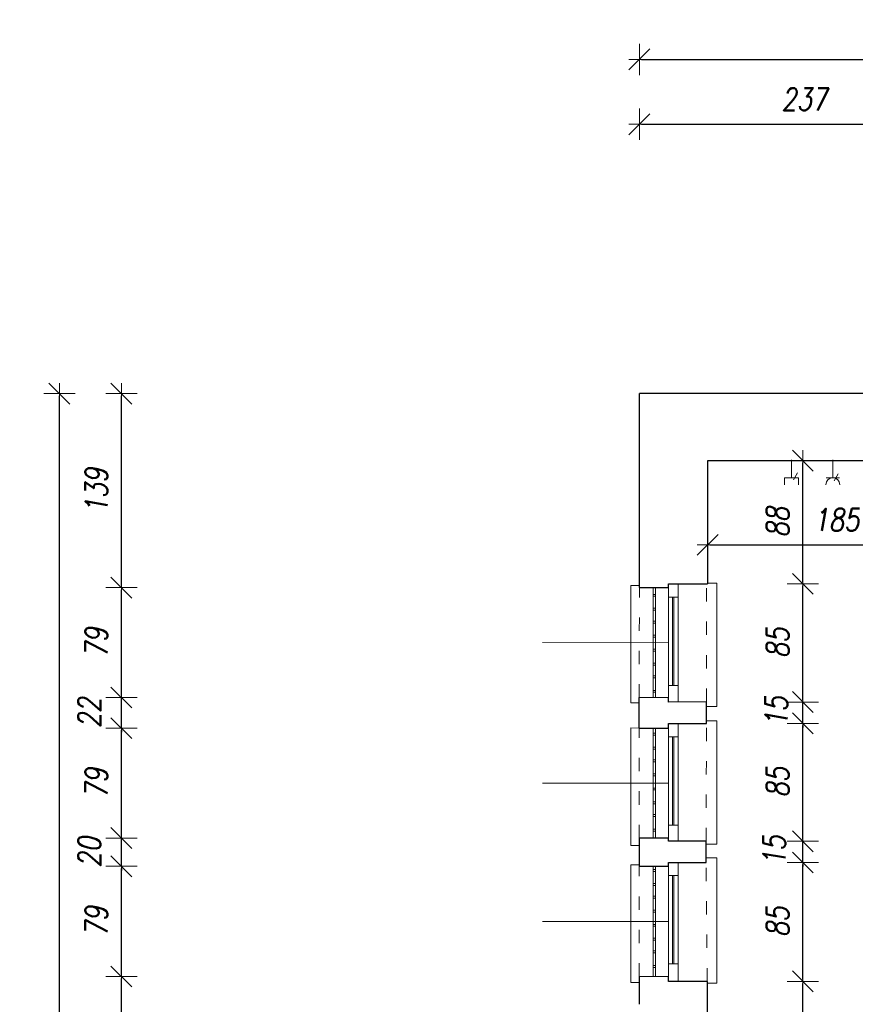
# Model space of a CAD drawing. Header units: millimetres. Extents: x -60479 to 14193, y -32440 to 949.
# Tile 24 of 68: x -60479 to -54476, y -6127 to 949. Entities that reach past the tile are written whole.
import ezdxf

# ---------------------------------------------------------------- set-up
doc = ezdxf.new("R2010")
doc.units = ezdxf.units.MM
doc.header["$LTSCALE"] = 8
doc.linetypes.add('ACAD_ISO03W100', pattern=[30, 12, -18])
doc.layers.get('Defpoints').update_dxf_attribs({"lineweight": 0})
for name, color, linetype, lineweight in [('A_DIMEN', 7, 'Continuous', 0), ('instalacje', 6, 'Continuous', 0), ('parter_dzwi i okna', 3, 'Continuous', 0), ('parter_kraty', 8, 'Continuous', 0), ('parter_parapet', 6, 'Continuous', 0), ('parter_podciąg', 2, 'ACAD_ISO03W100', 0), ('parter_rzut', 7, 'Continuous', 30), ('RZUT_wymiarowanie', 2, 'Continuous', 0), ('wymiarowanie', 4, 'Continuous', 0)]:
    doc.layers.add(name, color=color, linetype=linetype, lineweight=lineweight)
doc.styles.add('ROMANS1', font='romans.shx', dxfattribs={"width": 0.8, "oblique": 10})
doc.dimstyles.new('NARCH100', dxfattribs={"dimscale": 100, "dimtxt": 1.6, "dimasz": 0.15, "dimexe": 0, "dimexo": 0, "dimgap": 1, "dimtad": 1, "dimdec": 0, "dimlfac": 0.1, "dimrnd": 1, "dimdsep": 46, "dimtxsty": 'ROMANS1', "dimblk": 'wym', "dimcen": -1.5, "dimse1": 1, "dimse2": 1, "dimclrd": 4, "dimclre": 4, "dimclrt": 3, "dimadec": 0, "dimazin": 0, "dimtfac": 0.04, "dimtdec": 0, "dimtmove": 2, "dimatfit": 3, "dimldrblk": 'wym', "dimfxl": 0, "dimtolj": 1, "dimarcsym": 0})

# ---------------------------------------------------------------- blocks, each defined once
blk = doc.blocks.new('wym')
at = {"layer": 'A_DIMEN', "color": 4, "ltscale": 100}
for p, q in [((-5, -5), (5, 5)), ((0, -7.5), (0, 7.5)), ((-5, 0), (5, 0))]:
    blk.add_line(p, q, dxfattribs=at)
blk = doc.blocks.new('*D12')
at = {"layer": 'Defpoints', "color": 0, "transparency": 16777216}
for p in [(-53656.2, 197.8), (-56027, -1738.3), (-53656.2, -1738.3)]:
    blk.add_point(p, dxfattribs=at)
at = {"layer": 'RZUT_wymiarowanie', "color": 4, "lineweight": -2, "transparency": 16777216}
blk.add_line((-56012, 197.8), (-53671.2, 197.8), dxfattribs=at)
at = {"layer": 'RZUT_wymiarowanie', "color": 4, "lineweight": -2, "transparency": 16777216, "xscale": 15, "yscale": 15, "zscale": 15, "rotation": 179.9999999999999}
blk.add_blockref('wym', (-56027, 197.8), dxfattribs=at)
at = {"layer": 'RZUT_wymiarowanie', "color": 4, "lineweight": -2, "transparency": 16777216, "xscale": 15, "yscale": 15, "zscale": 15}
blk.add_blockref('wym', (-53656.2, 197.8), dxfattribs=at)
at = {"layer": 'RZUT_wymiarowanie', "color": 3, "transparency": 16777216, "insert": (-54841.6, 377.8), "char_height": 160, "attachment_point": 5, "style": 'ROMANS1'}
blk.add_mtext('\\A1;237', dxfattribs=at)
blk = doc.blocks.new('*D119')
at = {"layer": 'Defpoints', "color": 0, "transparency": 16777216}
for p in [(-1456.7, 664.3), (-1456.7, -1693.8), (-56027, -1738.3)]:
    blk.add_point(p, dxfattribs=at)
at = {"layer": 'RZUT_wymiarowanie', "color": 4, "lineweight": -2, "transparency": 16777216}
blk.add_line((-56012, 664.3), (-1471.7, 664.3), dxfattribs=at)
at = {"layer": 'RZUT_wymiarowanie', "color": 4, "lineweight": -2, "transparency": 16777216, "xscale": 15, "yscale": 15, "zscale": 15, "rotation": 179.9999999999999}
blk.add_blockref('wym', (-56027, 664.3), dxfattribs=at)
at = {"layer": 'RZUT_wymiarowanie', "color": 4, "lineweight": -2, "transparency": 16777216, "xscale": 15, "yscale": 15, "zscale": 15}
blk.add_blockref('wym', (-1456.7, 664.3), dxfattribs=at)
at = {"layer": 'RZUT_wymiarowanie', "color": 3, "transparency": 16777216, "insert": (-28741.9, 844.3), "char_height": 160, "attachment_point": 5, "style": 'ROMANS1'}
blk.add_mtext('\\A1;5457', dxfattribs=at)
blk = doc.blocks.new('*D140')
at = {"layer": 'Defpoints', "color": 0, "transparency": 16777216}
for p in [(-59748.6, -5927.1), (-56028.2, -5927.1), (-56028.2, -8118.7, 56045.2)]:
    blk.add_point(p, dxfattribs=at)
at = {"layer": 'RZUT_wymiarowanie', "color": 4, "lineweight": -2, "transparency": 16777216}
blk.add_line((-59748.6, -8103.7), (-59748.6, -5942.1), dxfattribs=at)
at = {"layer": 'RZUT_wymiarowanie', "color": 4, "lineweight": -2, "transparency": 16777216, "xscale": 15, "yscale": 15, "zscale": 15}
for p, rotation in [((-59748.6, -5927.1), 90), ((-59748.6, -8118.7), 270)]:
    blk.add_blockref('wym', p, dxfattribs=dict(at, rotation=rotation))
at = {"layer": 'RZUT_wymiarowanie', "color": 3, "transparency": 16777216, "insert": (-59928.6, -7022.9), "char_height": 160, "attachment_point": 5, "rotation": 90, "style": 'ROMANS1'}
blk.add_mtext('\\A1;219', dxfattribs=at)
blk = doc.blocks.new('*D141')
at = {"layer": 'Defpoints', "color": 0, "transparency": 16777216}
for p in [(-59748.6, -5135.3), (-56028.2, -5135.3), (-56028.2, -5927.1)]:
    blk.add_point(p, dxfattribs=at)
at = {"layer": 'RZUT_wymiarowanie', "color": 4, "lineweight": -2, "transparency": 16777216}
blk.add_line((-59748.6, -5912.1), (-59748.6, -5150.3), dxfattribs=at)
at = {"layer": 'RZUT_wymiarowanie', "color": 4, "lineweight": -2, "transparency": 16777216, "xscale": 15, "yscale": 15, "zscale": 15}
for p, rotation in [((-59748.6, -5135.3), 90), ((-59748.6, -5927.1), 270)]:
    blk.add_blockref('wym', p, dxfattribs=dict(at, rotation=rotation))
at = {"layer": 'RZUT_wymiarowanie', "color": 3, "transparency": 16777216, "insert": (-59928.6, -5531.2), "char_height": 160, "attachment_point": 5, "rotation": 90, "style": 'ROMANS1'}
blk.add_mtext('\\A1;79', dxfattribs=at)
blk = doc.blocks.new('*D142')
at = {"layer": 'Defpoints', "color": 0, "transparency": 16777216}
for p in [(-59748.6, -4932.2), (-56028.2, -4932.2), (-56028.2, -5135.3)]:
    blk.add_point(p, dxfattribs=at)
at = {"layer": 'RZUT_wymiarowanie', "color": 4, "lineweight": -2, "transparency": 16777216}
for p, q in [((-59748.6, -4917.2), (-59748.6, -4902.2)), ((-59748.6, -5135.3), (-59748.6, -4932.2)), ((-59748.6, -5150.3), (-59748.6, -5165.3))]:
    blk.add_line(p, q, dxfattribs=at)
at = {"layer": 'RZUT_wymiarowanie', "color": 4, "lineweight": -2, "transparency": 16777216, "xscale": 15, "yscale": 15, "zscale": 15}
for p, rotation in [((-59748.6, -4932.2), 270), ((-59748.6, -5135.3), 90)]:
    blk.add_blockref('wym', p, dxfattribs=dict(at, rotation=rotation))
at = {"layer": 'RZUT_wymiarowanie', "color": 3, "transparency": 16777216, "insert": (-59978.6, -5033.7), "char_height": 160, "attachment_point": 5, "rotation": 90, "style": 'ROMANS1'}
blk.add_mtext('\\A1;20', dxfattribs=at)
blk = doc.blocks.new('*D143')
at = {"layer": 'Defpoints', "color": 0, "transparency": 16777216}
for p in [(-59748.6, -4142), (-56028.2, -4142), (-56028.2, -4932.2)]:
    blk.add_point(p, dxfattribs=at)
at = {"layer": 'RZUT_wymiarowanie', "color": 4, "lineweight": -2, "transparency": 16777216}
blk.add_line((-59748.6, -4917.2), (-59748.6, -4157), dxfattribs=at)
at = {"layer": 'RZUT_wymiarowanie', "color": 4, "lineweight": -2, "transparency": 16777216, "xscale": 15, "yscale": 15, "zscale": 15}
for p, rotation in [((-59748.6, -4142), 90), ((-59748.6, -4932.2), 270)]:
    blk.add_blockref('wym', p, dxfattribs=dict(at, rotation=rotation))
at = {"layer": 'RZUT_wymiarowanie', "color": 3, "transparency": 16777216, "insert": (-59928.6, -4537.1), "char_height": 160, "attachment_point": 5, "rotation": 90, "style": 'ROMANS1'}
blk.add_mtext('\\A1;79', dxfattribs=at)
blk = doc.blocks.new('*D144')
at = {"layer": 'Defpoints', "color": 0, "transparency": 16777216}
for p in [(-59748.6, -3922.1), (-56028.2, -3922.1), (-56028.2, -4142)]:
    blk.add_point(p, dxfattribs=at)
at = {"layer": 'RZUT_wymiarowanie', "color": 4, "lineweight": -2, "transparency": 16777216}
for p, q in [((-59748.6, -3907.1), (-59748.6, -3892.1)), ((-59748.6, -4142), (-59748.6, -3922.1)), ((-59748.6, -4157), (-59748.6, -4172))]:
    blk.add_line(p, q, dxfattribs=at)
at = {"layer": 'RZUT_wymiarowanie', "color": 4, "lineweight": -2, "transparency": 16777216, "xscale": 15, "yscale": 15, "zscale": 15}
for p, rotation in [((-59748.6, -3922.1), 270), ((-59748.6, -4142), 90)]:
    blk.add_blockref('wym', p, dxfattribs=dict(at, rotation=rotation))
at = {"layer": 'RZUT_wymiarowanie', "color": 3, "transparency": 16777216, "insert": (-59978.6, -4032), "char_height": 160, "attachment_point": 5, "rotation": 90, "style": 'ROMANS1'}
blk.add_mtext('\\A1;22', dxfattribs=at)
blk = doc.blocks.new('*D145')
at = {"layer": 'Defpoints', "color": 0, "transparency": 16777216}
for p in [(-59748.6, -3132.5), (-56027, -3132.5), (-56028.2, -3922.1)]:
    blk.add_point(p, dxfattribs=at)
at = {"layer": 'RZUT_wymiarowanie', "color": 4, "lineweight": -2, "transparency": 16777216}
blk.add_line((-59748.6, -3907.1), (-59748.6, -3147.5), dxfattribs=at)
at = {"layer": 'RZUT_wymiarowanie', "color": 4, "lineweight": -2, "transparency": 16777216, "xscale": 15, "yscale": 15, "zscale": 15}
for p, rotation in [((-59748.6, -3132.5), 90), ((-59748.6, -3922.1), 270)]:
    blk.add_blockref('wym', p, dxfattribs=dict(at, rotation=rotation))
at = {"layer": 'RZUT_wymiarowanie', "color": 3, "transparency": 16777216, "insert": (-59928.6, -3527.3), "char_height": 160, "attachment_point": 5, "rotation": 90, "style": 'ROMANS1'}
blk.add_mtext('\\A1;79', dxfattribs=at)
blk = doc.blocks.new('*D146')
at = {"layer": 'Defpoints', "color": 0, "transparency": 16777216}
for p in [(-59748.6, -1738.3), (-56027, -1738.3), (-56027, -3132.5)]:
    blk.add_point(p, dxfattribs=at)
at = {"layer": 'RZUT_wymiarowanie', "color": 4, "lineweight": -2, "transparency": 16777216}
blk.add_line((-59748.6, -3117.5), (-59748.6, -1753.3), dxfattribs=at)
at = {"layer": 'RZUT_wymiarowanie', "color": 4, "lineweight": -2, "transparency": 16777216, "xscale": 15, "yscale": 15, "zscale": 15}
for p, rotation in [((-59748.6, -1738.3), 90), ((-59748.6, -3132.5), 270)]:
    blk.add_blockref('wym', p, dxfattribs=dict(at, rotation=rotation))
at = {"layer": 'RZUT_wymiarowanie', "color": 3, "transparency": 16777216, "insert": (-59928.6, -2435.4), "char_height": 160, "attachment_point": 5, "rotation": 90, "style": 'ROMANS1'}
blk.add_mtext('\\A1;139', dxfattribs=at)
blk = doc.blocks.new('*D147')
at = {"layer": 'Defpoints', "color": 0, "transparency": 16777216}
for p in [(-60194.2, -1738.3), (-56057.1, -1738.3), (-56057.1, -26261.6)]:
    blk.add_point(p, dxfattribs=at)
at = {"layer": 'RZUT_wymiarowanie', "color": 4, "lineweight": -2, "transparency": 16777216}
blk.add_line((-60194.2, -26246.6), (-60194.2, -1753.3), dxfattribs=at)
at = {"layer": 'RZUT_wymiarowanie', "color": 4, "lineweight": -2, "transparency": 16777216, "xscale": 15, "yscale": 15, "zscale": 15}
for p, rotation in [((-60194.2, -1738.3), 90), ((-60194.2, -26261.6), 270)]:
    blk.add_blockref('wym', p, dxfattribs=dict(at, rotation=rotation))
at = {"layer": 'RZUT_wymiarowanie', "color": 3, "transparency": 16777216, "insert": (-60374.2, -13999.9), "char_height": 160, "attachment_point": 5, "rotation": 90, "style": 'ROMANS1'}
blk.add_mtext('\\A1;2452', dxfattribs=at)
blk = doc.blocks.new('*D409')
at = {"layer": 'Defpoints', "color": 0, "transparency": 16777216}
for p in [(-55536.8, -2220.1), (-53684.8, -2220.1), (-53684.8, -2824.7)]:
    blk.add_point(p, dxfattribs=at)
at = {"layer": 'instalacje', "color": 4, "lineweight": -2, "transparency": 16777216}
blk.add_line((-55521.8, -2824.7), (-53699.8, -2824.7), dxfattribs=at)
at = {"layer": 'instalacje', "color": 4, "lineweight": -2, "transparency": 16777216, "xscale": 15, "yscale": 15, "zscale": 15, "rotation": 179.9999999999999}
blk.add_blockref('wym', (-55536.8, -2824.7), dxfattribs=at)
at = {"layer": 'instalacje', "color": 4, "lineweight": -2, "transparency": 16777216, "xscale": 15, "yscale": 15, "zscale": 15}
blk.add_blockref('wym', (-53684.8, -2824.7), dxfattribs=at)
at = {"layer": 'instalacje', "color": 3, "transparency": 16777216, "insert": (-54610.8, -2644.7), "char_height": 160, "attachment_point": 5, "style": 'ROMANS1'}
blk.add_mtext('\\A1;185', dxfattribs=at)
blk = doc.blocks.new('*D544')
at = {"layer": 'Defpoints', "color": 0, "transparency": 16777216}
for p in [(-55748.8, -5962), (-54853, -5962), (-55539.6, -6819.3)]:
    blk.add_point(p, dxfattribs=at)
at = {"layer": 'instalacje', "color": 4, "lineweight": -2, "transparency": 16777216}
blk.add_line((-54853, -6804.3), (-54853, -5977), dxfattribs=at)
at = {"layer": 'instalacje', "color": 4, "lineweight": -2, "transparency": 16777216, "xscale": 15, "yscale": 15, "zscale": 15}
for p, rotation in [((-54853, -5962), 90), ((-54853, -6819.3), 270)]:
    blk.add_blockref('wym', p, dxfattribs=dict(at, rotation=rotation))
at = {"layer": 'instalacje', "color": 3, "transparency": 16777216, "insert": (-55033, -6390.6), "char_height": 160, "attachment_point": 5, "rotation": 90, "style": 'ROMANS1'}
blk.add_mtext('\\A1;86', dxfattribs=at)
blk = doc.blocks.new('*D545')
at = {"layer": 'Defpoints', "color": 0, "transparency": 16777216}
for p in [(-55748.8, -5107.4), (-54853, -5107.4), (-55748.8, -5962)]:
    blk.add_point(p, dxfattribs=at)
at = {"layer": 'instalacje', "color": 4, "lineweight": -2, "transparency": 16777216}
blk.add_line((-54853, -5947), (-54853, -5122.4), dxfattribs=at)
at = {"layer": 'instalacje', "color": 4, "lineweight": -2, "transparency": 16777216, "xscale": 15, "yscale": 15, "zscale": 15}
for p, rotation in [((-54853, -5107.4), 90), ((-54853, -5962), 270)]:
    blk.add_blockref('wym', p, dxfattribs=dict(at, rotation=rotation))
at = {"layer": 'instalacje', "color": 3, "transparency": 16777216, "insert": (-55033, -5534.7), "char_height": 160, "attachment_point": 5, "rotation": 90, "style": 'ROMANS1'}
blk.add_mtext('\\A1;85', dxfattribs=at)
blk = doc.blocks.new('*D546')
at = {"layer": 'Defpoints', "color": 0, "transparency": 16777216}
for p in [(-55748.8, -4955.4), (-54853, -4955.4), (-55748.8, -5107.4)]:
    blk.add_point(p, dxfattribs=at)
at = {"layer": 'instalacje', "color": 4, "lineweight": -2, "transparency": 16777216}
for p, q in [((-54853, -4940.4), (-54853, -4925.4)), ((-54853, -5107.4), (-54853, -4955.4)), ((-54853, -5122.4), (-54853, -5137.4))]:
    blk.add_line(p, q, dxfattribs=at)
at = {"layer": 'instalacje', "color": 4, "lineweight": -2, "transparency": 16777216, "xscale": 15, "yscale": 15, "zscale": 15}
for p, rotation in [((-54853, -4955.4), 270), ((-54853, -5107.4), 90)]:
    blk.add_blockref('wym', p, dxfattribs=dict(at, rotation=rotation))
at = {"layer": 'instalacje', "color": 3, "transparency": 16777216, "insert": (-55058, -5023.5), "char_height": 160, "attachment_point": 5, "rotation": 90, "style": 'ROMANS1'}
blk.add_mtext('\\A1;15', dxfattribs=at)
blk = doc.blocks.new('*D467')
at = {"layer": 'Defpoints', "color": 0, "transparency": 16777216}
for p in [(-55748.8, -4107.8), (-54853, -4107.8), (-55748.8, -4955.4)]:
    blk.add_point(p, dxfattribs=at)
at = {"layer": 'instalacje', "color": 4, "lineweight": -2, "transparency": 16777216}
blk.add_line((-54853, -4940.4), (-54853, -4122.8), dxfattribs=at)
at = {"layer": 'instalacje', "color": 4, "lineweight": -2, "transparency": 16777216, "xscale": 15, "yscale": 15, "zscale": 15}
for p, rotation in [((-54853, -4107.8), 90), ((-54853, -4955.4), 270)]:
    blk.add_blockref('wym', p, dxfattribs=dict(at, rotation=rotation))
at = {"layer": 'instalacje', "color": 3, "transparency": 16777216, "insert": (-55033, -4531.6), "char_height": 160, "attachment_point": 5, "rotation": 90, "style": 'ROMANS1'}
blk.add_mtext('\\A1;85', dxfattribs=at)
blk = doc.blocks.new('*D468')
at = {"layer": 'Defpoints', "color": 0, "transparency": 16777216}
for p in [(-55748.8, -3954.5), (-54853, -3954.5), (-55748.8, -4107.8)]:
    blk.add_point(p, dxfattribs=at)
at = {"layer": 'instalacje', "color": 4, "lineweight": -2, "transparency": 16777216}
for p, q in [((-54853, -3939.5), (-54853, -3924.5)), ((-54853, -4107.8), (-54853, -3954.5)), ((-54853, -4122.8), (-54853, -4137.8))]:
    blk.add_line(p, q, dxfattribs=at)
at = {"layer": 'instalacje', "color": 4, "lineweight": -2, "transparency": 16777216, "xscale": 15, "yscale": 15, "zscale": 15}
for p, rotation in [((-54853, -3954.5), 270), ((-54853, -4107.8), 90)]:
    blk.add_blockref('wym', p, dxfattribs=dict(at, rotation=rotation))
at = {"layer": 'instalacje', "color": 3, "transparency": 16777216, "insert": (-55043.3, -4023.7), "char_height": 160, "attachment_point": 5, "rotation": 90, "style": 'ROMANS1'}
blk.add_mtext('\\A1;15', dxfattribs=at)
blk = doc.blocks.new('*D469')
at = {"layer": 'Defpoints', "color": 0, "transparency": 16777216}
for p in [(-55748.8, -3104.7), (-54853, -3104.7), (-55748.8, -3954.5)]:
    blk.add_point(p, dxfattribs=at)
at = {"layer": 'instalacje', "color": 4, "lineweight": -2, "transparency": 16777216}
blk.add_line((-54853, -3939.5), (-54853, -3119.7), dxfattribs=at)
at = {"layer": 'instalacje', "color": 4, "lineweight": -2, "transparency": 16777216, "xscale": 15, "yscale": 15, "zscale": 15}
for p, rotation in [((-54853, -3104.7), 90), ((-54853, -3954.5), 270)]:
    blk.add_blockref('wym', p, dxfattribs=dict(at, rotation=rotation))
at = {"layer": 'instalacje', "color": 3, "transparency": 16777216, "insert": (-55033, -3529.6), "char_height": 160, "attachment_point": 5, "rotation": 90, "style": 'ROMANS1'}
blk.add_mtext('\\A1;85', dxfattribs=at)
blk = doc.blocks.new('*D470')
at = {"layer": 'Defpoints', "color": 0, "transparency": 16777216}
for p in [(-55536.8, -2220.1), (-54853, -2220.1), (-55748.8, -3104.7)]:
    blk.add_point(p, dxfattribs=at)
at = {"layer": 'instalacje', "color": 4, "lineweight": -2, "transparency": 16777216}
blk.add_line((-54853, -3089.7), (-54853, -2235.1), dxfattribs=at)
at = {"layer": 'instalacje', "color": 4, "lineweight": -2, "transparency": 16777216, "xscale": 15, "yscale": 15, "zscale": 15}
for p, rotation in [((-54853, -2220.1), 90), ((-54853, -3104.7), 270)]:
    blk.add_blockref('wym', p, dxfattribs=dict(at, rotation=rotation))
at = {"layer": 'instalacje', "color": 3, "transparency": 16777216, "insert": (-55033, -2662.4), "char_height": 160, "attachment_point": 5, "rotation": 90, "style": 'ROMANS1'}
blk.add_mtext('\\A1;88', dxfattribs=at)

msp = doc.modelspace()

# ---------------------------------------------------------------- linework, layer by layer
at = {"layer": 'instalacje'}
for points in [[(-54933.1, -2342.4), (-54933.1, -2214.4)], [(-54636.8, -2342.4), (-54636.8, -2214.4)], [(-54920, -2358.2), (-54890.1, -2308.5)], [(-54628.1, -2364), (-54598.3, -2314.2)], [(-54983.4, -2342.4), (-54882.9, -2342.4)], [(-54983.4, -2392.6), (-54983.4, -2342.4)], [(-54882.9, -2392.6), (-54882.9, -2342.4)], [(-54588.8, -2342.4), (-54684.7, -2342.4)]]:
    msp.add_lwpolyline(points, dxfattribs=at)
msp.add_arc((-54636.8, -2392.6), 50.2, 360, 180, dxfattribs=at)
at = {"layer": 'parter_dzwi i okna'}
for points in [[(-55748.8, -3954.5), (-55748.8, -3104.7)], [(-55818.7, -3923.4), (-55818.7, -3132.5)], [(-55748.8, -3200.3), (-55818.8, -3200.3)], [(-55789, -3835.9), (-55789, -3200.3)], [(-55779.5, -3835.9), (-55779.5, -3200.3)], [(-55748.8, -3835.9), (-55818.8, -3835.9)], [(-55818.6, -4933.5), (-55818.6, -4142)], [(-55748.8, -4955.4), (-55748.8, -4107.8)], [(-55748.8, -4203.7), (-55818.8, -4203.7)], [(-55789, -4839.2), (-55789, -4203.7)], [(-55779.5, -4839.2), (-55779.5, -4203.7)], [(-55748.8, -4839.2), (-55818.8, -4839.2)], [(-55818.6, -5930.3), (-55818.6, -5135.3)], [(-55748.8, -5962), (-55748.8, -5107.4)], [(-55748.8, -5200.1), (-55818.8, -5200.1)], [(-55789, -5835.7), (-55789, -5200.1)], [(-55779.5, -5835.7), (-55779.5, -5200.1)], [(-55748.8, -5835.7), (-55818.8, -5835.7)]]:
    msp.add_lwpolyline(points, dxfattribs=at)
at = {"layer": 'parter_kraty'}
for points in [[(-55927, -3132.5), (-55927, -3922.7)], [(-55911.4, -3180.8), (-55927, -3180.8)], [(-55911.4, -3132.5), (-55911.4, -3922.8)], [(-55911.4, -3194.5), (-55927, -3194.5)], [(-55911.4, -3280.8), (-55927, -3280.8)], [(-55911.4, -3294.6), (-55927, -3294.6)], [(-55911.4, -3373.2), (-55927, -3373.2)], [(-55911.4, -3386.9), (-55927, -3386.9)], [(-55911.4, -3473.6), (-55927, -3473.6)], [(-55911.4, -3487.4), (-55927, -3487.4)], [(-55911.4, -3574.8), (-55927, -3574.8)], [(-55911.4, -3588.5), (-55927, -3588.5)], [(-55911.4, -3675), (-55927, -3675)], [(-55911.4, -3688.7), (-55927, -3688.7)], [(-55911.4, -3766.2), (-55927, -3766.2)], [(-55911.4, -3779.9), (-55927, -3779.9)], [(-55911.4, -3870.9), (-55927, -3870.9)], [(-55911.4, -3884.6), (-55927, -3884.6)], [(-55927, -4142), (-55927, -4932.8)], [(-55911.4, -4142), (-55911.4, -4932.9)], [(-55911.4, -4178.4), (-55927, -4178.4)], [(-55911.4, -4192.2), (-55927, -4192.2)], [(-55911.4, -4278.5), (-55927, -4278.5)], [(-55911.4, -4292.2), (-55927, -4292.2)], [(-55911.4, -4370.9), (-55927, -4370.9)], [(-55911.4, -4384.6), (-55927, -4384.6)], [(-55911.4, -4471.3), (-55927, -4471.3)], [(-55911.4, -4485), (-55927, -4485)], [(-55911.4, -4572.4), (-55927, -4572.4)], [(-55911.4, -4586.2), (-55927, -4586.2)], [(-55911.4, -4672.7), (-55927, -4672.7)], [(-55911.4, -4686.4), (-55927, -4686.4)], [(-55911.4, -4763.9), (-55927, -4763.9)], [(-55911.4, -4777.6), (-55927, -4777.6)], [(-55911.4, -4868.5), (-55927, -4868.5)], [(-55911.4, -4882.3), (-55927, -4882.3)], [(-55927, -5135.3), (-55927, -5928.6)], [(-55911.4, -5158.4), (-55927, -5158.4)], [(-55911.4, -5135.3), (-55911.4, -5928.9)], [(-55911.4, -5172.1), (-55927, -5172.1)], [(-55911.4, -5258.5), (-55927, -5258.5)], [(-55911.4, -5272.2), (-55927, -5272.2)], [(-55911.4, -5350.9), (-55927, -5350.9)], [(-55911.4, -5364.6), (-55927, -5364.6)], [(-55911.4, -5451.3), (-55927, -5451.3)], [(-55911.4, -5465), (-55927, -5465)], [(-55911.4, -5552.4), (-55927, -5552.4)], [(-55911.4, -5566.1), (-55927, -5566.1)], [(-55911.4, -5652.6), (-55927, -5652.6)], [(-55911.4, -5666.4), (-55927, -5666.4)], [(-55911.4, -5743.8), (-55927, -5743.8)], [(-55911.4, -5757.6), (-55927, -5757.6)], [(-55911.4, -5848.5), (-55927, -5848.5)], [(-55911.4, -5862.2), (-55927, -5862.2)]]:
    msp.add_lwpolyline(points, dxfattribs=at)
at = {"layer": 'parter_parapet'}
for points in [[(-55545, -3986.5), (-55469.5, -3986.5), (-55469.5, -3099.8), (-55536.8, -3099.9)], [(-56028.2, -3961.1), (-56088.2, -3961.1), (-56088.2, -3115.9), (-56027, -3116.1)], [(-55547.6, -4975.6), (-55469.5, -4975.6), (-55469.5, -4088.9), (-55545, -4089)], [(-56028.2, -4986.3), (-56088.2, -4986.3), (-56088.2, -4141.1), (-56028.2, -4141.4)], [(-55539.6, -5974.2), (-55469.5, -5974.2), (-55469.5, -5073.2), (-55547.4, -5073.3)], [(-56028.2, -5969.5), (-56088.2, -5969.5), (-56088.2, -5124.3), (-56028.2, -5124.6)]]:
    msp.add_lwpolyline(points, dxfattribs=at)
at = {"layer": 'parter_podciąg'}
for points in [[(-55545, -3952.6), (-55545, -3104.7)], [(-56028.2, -3922.1), (-56027, -3132.5)], [(-56028.2, -4932.2), (-56028.2, -4141.4)], [(-55547.6, -4955.4), (-55545, -4107.8)], [(-56028.2, -5927.1), (-56028.2, -5135.3)], [(-55539.6, -5962), (-55547.3, -5107.4)]]:
    msp.add_lwpolyline(points, dxfattribs=at)
at = {"layer": 'parter_rzut'}
for p, q in [((-56028.2, -5927.1), (-56028.2, -6126.9)), ((-55818.6, -5930.3), (-56028.2, -5927.1)), ((-55818.6, -5962), (-55818.6, -5930.3)), ((-55539.6, -5962), (-55818.6, -5962))]:
    msp.add_line(p, q, dxfattribs=at)
for points in [[(-53656.2, -1738.3), (-56027, -1738.3)], [(-56027, -3132.5), (-56027, -1738.3)], [(-53831.5, -2220.1), (-55536.8, -2220.1), (-55536.8, -3104.7)], [(-56027, -3132.5), (-55818.7, -3132.5), (-55818.7, -3104.7), (-55536.8, -3104.7)], [(-56028.2, -4142), (-55818.7, -4142), (-55818.7, -4107.8), (-55545, -4107.8), (-55545, -3952.6), (-55818.7, -3955.2), (-55818.7, -3923.4), (-56028.2, -3922.1)], [(-56028.2, -4142), (-56028.2, -3922.1)], [(-56028.2, -4932.2), (-56028.2, -5135.3), (-55818.4, -5135.3), (-55818.4, -5107.4), (-55547.3, -5107.4), (-55547.6, -4955.4), (-55818.6, -4955.4), (-55818.6, -4933.5), (-56028.2, -4932.2)], [(-55539.6, -5962), (-55539.6, -6819.3), (-55435.1, -6819.3), (-55435.1, -6964.3), (-50076.1, -6945.2)]]:
    msp.add_lwpolyline(points, dxfattribs=at)
at = {"layer": 'wymiarowanie'}
for points in [[(-56724.2, -3527.4), (-55818.7, -3528)], [(-56724, -4537.2), (-55818.6, -4537.8)], [(-56724, -5532.2), (-55818.6, -5532.8)]]:
    msp.add_lwpolyline(points, dxfattribs=at)

# ---------------------------------------------------------------- dimensions: what is measured, and where the dimension line sits
at = {"layer": 'instalacje'}
for base, p1, p2, picture, middle in [((-54853, -2220.1), (-55748.8, -3104.7), (-55536.8, -2220.1), '*D470', (-55033, -2662.4)), ((-54853, -3104.7), (-55748.8, -3954.5), (-55748.8, -3104.7), '*D469', (-55033, -3529.6)), ((-54853, -4107.8), (-55748.8, -4955.4), (-55748.8, -4107.8), '*D467', (-55033, -4531.6)), ((-54853, -5107.4), (-55748.8, -5962), (-55748.8, -5107.4), '*D545', (-55033, -5534.7)), ((-54853, -5962), (-55539.6, -6819.3), (-55748.8, -5962), '*D544', (-55033, -6390.6))]:
    dim = msp.add_linear_dim(base=base, p1=p1, p2=p2, angle=90, dimstyle='NARCH100', dxfattribs=at)
    dim.commit()
    dim.dimension.update_dxf_attribs({"geometry": picture, "text_midpoint": middle})
dim = msp.add_linear_dim(base=(-53684.8, -2824.7), p1=(-55536.8, -2220.1), p2=(-53684.8, -2220.1), dimstyle='NARCH100', dxfattribs=at)
dim.commit()
dim.dimension.update_dxf_attribs({"geometry": '*D409', "text_midpoint": (-54610.8, -2644.7)})
for base, p1, p2, picture, middle in [((-54853, -3954.5), (-55748.8, -4107.8), (-55748.8, -3954.5), '*D468', (-55043.3, -4023.7)), ((-54853, -4955.4), (-55748.8, -5107.4), (-55748.8, -4955.4), '*D546', (-55058, -5023.5))]:
    dim = msp.add_linear_dim(base=base, p1=p1, p2=p2, angle=90, dimstyle='NARCH100', dxfattribs=at)
    dim.commit()
    dim.dimension.update_dxf_attribs({"geometry": picture, "text_midpoint": middle, "dimtype": 160})
at = {"layer": 'RZUT_wymiarowanie'}
for base, p2, picture, middle in [((-1456.7, 664.3), (-1456.7, -1693.8), '*D119', (-28741.9, 844.3)), ((-53656.2, 197.8), (-53656.2, -1738.3), '*D12', (-54841.6, 377.8))]:
    dim = msp.add_linear_dim(base=base, p1=(-56027, -1738.3), p2=p2, dimstyle='NARCH100', dxfattribs=at)
    dim.commit()
    dim.dimension.update_dxf_attribs({"geometry": picture, "text_midpoint": middle})
for base, p1, p2, picture, middle in [((-60194.2, -1738.3), (-56057.1, -26261.6), (-56057.1, -1738.3), '*D147', (-60374.2, -13999.9)), ((-59748.6, -1738.3), (-56027, -3132.5), (-56027, -1738.3), '*D146', (-59928.6, -2435.4)), ((-59748.6, -3132.5), (-56028.2, -3922.1), (-56027, -3132.5), '*D145', (-59928.6, -3527.3)), ((-59748.6, -3922.1), (-56028.2, -4142), (-56028.2, -3922.1), '*D144', (-59978.6, -4032)), ((-59748.6, -4142), (-56028.2, -4932.2), (-56028.2, -4142), '*D143', (-59928.6, -4537.1)), ((-59748.6, -4932.2), (-56028.2, -5135.3), (-56028.2, -4932.2), '*D142', (-59978.6, -5033.7)), ((-59748.6, -5135.3), (-56028.2, -5927.1), (-56028.2, -5135.3), '*D141', (-59928.6, -5531.2)), ((-59748.6, -5927.1), (-56028.2, -8118.7, 56045.2), (-56028.2, -5927.1), '*D140', (-59928.6, -7022.9))]:
    dim = msp.add_linear_dim(base=base, p1=p1, p2=p2, angle=90, dimstyle='NARCH100', dxfattribs=at)
    dim.commit()
    dim.dimension.update_dxf_attribs({"geometry": picture, "text_midpoint": middle})

doc.saveas('drawing.dxf')
